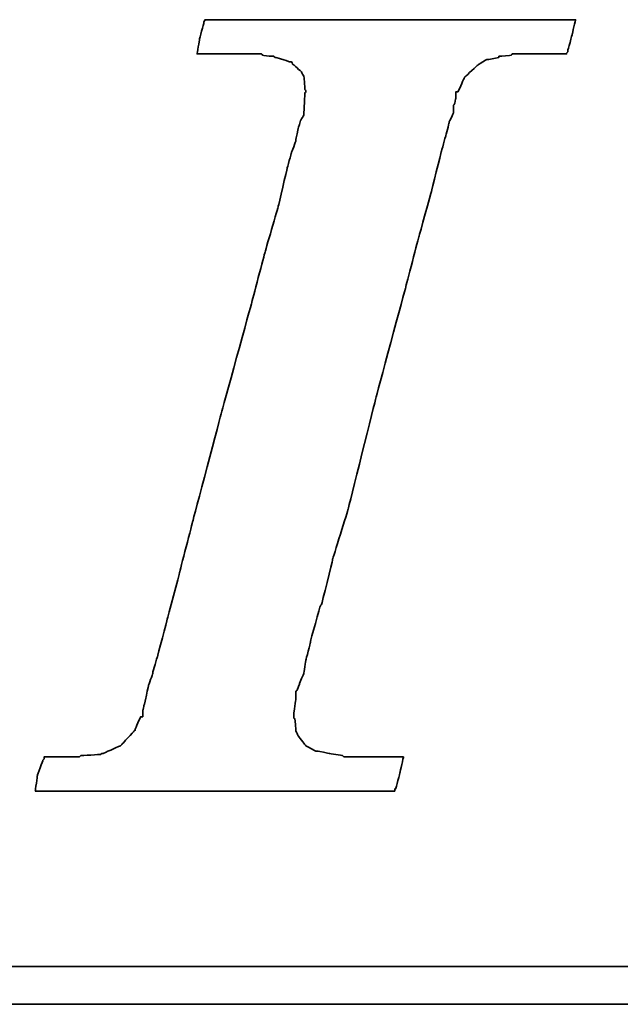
# Model space of a CAD drawing. Header units: millimetres. Extents: x 920 to 1152, y 73 to 164.
# Tile 33 of 58: x 1093.96 to 1095.13, y 95.5 to 97.41. Entities that reach past the tile are written whole.
import ezdxf

# ---------------------------------------------------------------- set-up
doc = ezdxf.new("R2010")
doc.units = ezdxf.units.MM
doc.header["$LTSCALE"] = 0.15
doc.layers.add('DIM', color=4, linetype='CONTINUOUS')
doc.layers.add('layer 1', color=7, linetype='CONTINUOUS')

# ---------------------------------------------------------------- blocks, each defined once
blk = doc.blocks.new('TBI MOTION logo(完整正式版)')
at = {"layer": 'layer 1', "color": 22, "lineweight": 35}
for points, knots in [([(-40.59125, -7.94375), (-40.59125, -7.94375), (-40.97375, -7.94375), (-40.97375, -7.94375), (-40.97375, -7.94375), (-40.97375, -7.94375), (-41.38125, -7.94375), (-41.38125, -7.94375), (-41.38125, -7.94375), (-41.38125, -7.94375), (-41.54875, -7.94375), (-41.54875, -7.94375), (-41.54875, -7.94375), (-41.54875, -7.94375), (-41.59875, -7.94375), (-41.59875, -7.94375), (-41.59875, -7.94375), (-41.59875, -7.94375), (-41.88375, -7.94375), (-41.88375, -7.94375), (-41.88375, -7.94375), (-41.88375, -7.94375), (-41.90875, -7.91875), (-41.90875, -7.91875), (-41.90875, -7.91875), (-41.90875, -7.91875), (-42.19875, -7.87125), (-42.19875, -7.87125), (-42.19875, -7.87125), (-42.19875, -7.87125), (-42.43875, -7.82375), (-42.43875, -7.82375), (-42.43875, -7.82375), (-42.43875, -7.82375), (-42.45875, -7.82375), (-42.45875, -7.82375), (-42.45875, -7.82375), (-42.45875, -7.82375), (-42.48625, -7.82375), (-42.48625, -7.82375), (-42.48625, -7.82375), (-42.48625, -7.82375), (-42.67625, -7.72375), (-42.67625, -7.72375), (-42.67625, -7.72375), (-42.67625, -7.72375), (-42.70125, -7.70375), (-42.70125, -7.70375), (-42.70125, -7.70375), (-42.70125, -7.70375), (-42.72375, -7.67875), (-42.72375, -7.67875), (-42.72375, -7.67875), (-42.72375, -7.67875), (-42.86875, -7.48875), (-42.86875, -7.48875), (-42.86875, -7.48875), (-42.86875, -7.48875), (-42.89375, -7.43875), (-42.89375, -7.43875), (-42.89375, -7.43875), (-42.89375, -7.43875), (-42.91875, -7.38875), (-42.91875, -7.38875), (-42.91875, -7.38875), (-42.91875, -7.38875), (-42.93875, -7.12875), (-42.93875, -7.12875), (-42.93875, -7.12875), (-42.93875, -7.12875), (-42.96375, -7.10375), (-42.96375, -7.10375), (-42.96375, -7.10375), (-42.96375, -7.10375), (-42.96375, -7.05375), (-42.96375, -7.05375), (-42.96375, -7.05375), (-42.96375, -7.05375), (-42.96375, -7.00875), (-42.96375, -7.00875), (-42.96375, -7.00875), (-42.96375, -7.00875), (-42.91875, -6.69625), (-42.91875, -6.69625), (-42.91875, -6.69625), (-42.91875, -6.69625), (-42.91875, -6.62375), (-42.91875, -6.62375), (-42.91875, -6.62375), (-42.91875, -6.62375), (-42.91875, -6.59625), (-42.91875, -6.59625), (-42.91875, -6.59625), (-42.91875, -6.59625), (-42.91875, -6.57375), (-42.91875, -6.57375), (-42.91875, -6.57375), (-42.91875, -6.57375), (-42.91875, -6.52875), (-42.91875, -6.52875), (-42.91875, -6.52875), (-42.91875, -6.52875), (-42.89375, -6.50375), (-42.89375, -6.50375), (-42.89375, -6.50375), (-42.89375, -6.50375), (-42.84375, -6.38375), (-42.84375, -6.38375), (-42.84375, -6.38375), (-42.84375, -6.38375), (-42.84375, -6.35875), (-42.84375, -6.35875), (-42.84375, -6.35875), (-42.84375, -6.35875), (-42.74625, -6.14375), (-42.74625, -6.14375), (-42.74625, -6.14375), (-42.74625, -6.14375), (-42.70125, -5.85375), (-42.70125, -5.85375), (-42.70125, -5.85375), (-42.70125, -5.85375), (-42.60375, -5.47125), (-42.60375, -5.47125), (-42.60375, -5.47125), (-42.60375, -5.47125), (-42.60375, -5.44875), (-42.60375, -5.44875), (-42.60375, -5.44875), (-42.60375, -5.44875), (-42.38875, -4.67875), (-42.38875, -4.67875), (-42.38875, -4.67875), (-42.38875, -4.67875), (-42.36375, -4.65375), (-42.36375, -4.65375), (-42.36375, -4.65375), (-42.36375, -4.65375), (-42.12375, -3.69625), (-42.12375, -3.69625), (-42.12375, -3.69625), (-42.12375, -3.69625), (-42.12375, -3.67374), (-42.12375, -3.67374), (-42.12375, -3.67374), (-42.12375, -3.67374), (-41.78875, -2.59374), (-41.78875, -2.59374), (-41.78875, -2.59374), (-41.78875, -2.59374), (-41.18875, -0.19375), (-41.18875, -0.19375), (-41.18875, -0.19375), (-41.18875, -0.19375), (-40.54375, 2.20624), (-40.54375, 2.20624), (-40.54375, 2.20624), (-40.54375, 2.20624), (-40.25375, 3.30875), (-40.25375, 3.30875), (-40.25375, 3.30875), (-40.25375, 3.30875), (-39.98875, 4.27125), (-39.98875, 4.27125), (-39.98875, 4.27125), (-39.98875, 4.27125), (-39.77375, 5.13125), (-39.77375, 5.13125), (-39.77375, 5.13125), (-39.77375, 5.13125), (-39.67875, 5.47125), (-39.67875, 5.47125), (-39.67875, 5.47125), (-39.67875, 5.47125), (-39.60375, 5.75625), (-39.60375, 5.75625), (-39.60375, 5.75625), (-39.60375, 5.75625), (-39.60375, 5.78125), (-39.60375, 5.78125), (-39.60375, 5.78125), (-39.60375, 5.78125), (-39.50875, 5.97125), (-39.50875, 5.97125), (-39.50875, 5.97125), (-39.50875, 5.97125), (-39.50875, 6.13875), (-39.50875, 6.13875), (-39.50875, 6.13875), (-39.50875, 6.13875), (-39.48625, 6.16625), (-39.48625, 6.16625), (-39.48625, 6.16625), (-39.48625, 6.16625), (-39.46125, 6.28625), (-39.46125, 6.28625), (-39.46125, 6.28625), (-39.46125, 6.28625), (-39.46125, 6.42625), (-39.46125, 6.42625), (-39.46125, 6.42625), (-39.46125, 6.42625), (-39.41375, 6.42625), (-39.41375, 6.42625), (-39.41375, 6.42625), (-39.41375, 6.42625), (-39.29375, 6.69125), (-39.29375, 6.69125), (-39.29375, 6.69125), (-39.29375, 6.69125), (-39.26875, 6.74125), (-39.26875, 6.74125), (-39.26875, 6.74125), (-39.26875, 6.74125), (-39.24375, 6.76625), (-39.24375, 6.76625), (-39.24375, 6.76625), (-39.24375, 6.76625), (-38.98375, 7.00624), (-38.98375, 7.00624), (-38.98375, 7.00624), (-38.98375, 7.00624), (-38.95625, 7.02624), (-38.95625, 7.02624), (-38.95625, 7.02624), (-38.95625, 7.02624), (-38.78875, 7.12624), (-38.78875, 7.12624), (-38.78875, 7.12624), (-38.78875, 7.12624), (-38.76375, 7.12624), (-38.76375, 7.12624), (-38.76375, 7.12624), (-38.76375, 7.12624), (-38.74375, 7.12624), (-38.74375, 7.12624), (-38.74375, 7.12624), (-38.74375, 7.12624), (-38.52875, 7.17125), (-38.52875, 7.17125), (-38.52875, 7.17125), (-38.52875, 7.17125), (-38.52875, 7.19624), (-38.52875, 7.19624), (-38.52875, 7.19624), (-38.52875, 7.19624), (-38.50375, 7.19624), (-38.50375, 7.19624), (-38.50375, 7.19624), (-38.50375, 7.19624), (-38.26125, 7.21875), (-38.26125, 7.21875), (-38.26125, 7.21875), (-38.26125, 7.21875), (-38.23875, 7.24624), (-38.23875, 7.24624), (-38.23875, 7.24624), (-38.23875, 7.24624), (-38.21625, 7.24624), (-38.21625, 7.24624), (-38.21625, 7.24624), (-38.21625, 7.24624), (-38.18875, 7.24624), (-38.18875, 7.24624), (-38.18875, 7.24624), (-38.18875, 7.24624), (-37.90375, 7.24624), (-37.90375, 7.24624), (-37.90375, 7.24624), (-37.90375, 7.24624), (-37.85375, 7.24624), (-37.85375, 7.24624), (-37.85375, 7.24624), (-37.85375, 7.24624), (-37.75875, 7.24624), (-37.75875, 7.24624), (-37.75875, 7.24624), (-37.75875, 7.24624), (-37.42375, 7.24624), (-37.42375, 7.24624), (-37.42375, 7.24624), (-37.42375, 7.24624), (-37.08875, 7.24624), (-37.08875, 7.24624), (-37.08875, 7.24624), (-37.08875, 7.24624), (-37.06375, 7.24624), (-37.06375, 7.24624), (-37.06375, 7.24624), (-37.06375, 7.24624), (-37.06375, 7.26624), (-37.06375, 7.26624), (-37.06375, 7.26624), (-37.06375, 7.26624), (-37.03875, 7.29125), (-37.03875, 7.29125), (-37.03875, 7.29125), (-37.03875, 7.29125), (-37.03875, 7.31625), (-37.03875, 7.31625), (-37.03875, 7.31625), (-37.03875, 7.31625), (-36.94125, 7.67625), (-36.94125, 7.67625), (-36.94125, 7.67625), (-36.94125, 7.67625), (-36.86875, 7.98625), (-36.86875, 7.98625), (-36.86875, 7.98625), (-36.86875, 7.98625), (-36.98875, 7.98625), (-36.98875, 7.98625), (-36.98875, 7.98625), (-36.98875, 7.98625), (-37.42375, 7.98625), (-37.42375, 7.98625), (-37.42375, 7.98625), (-37.42375, 7.98625), (-37.94875, 7.98625), (-37.94875, 7.98625), (-37.94875, 7.98625), (-37.94875, 7.98625), (-38.57375, 7.98625), (-38.57375, 7.98625), (-38.57375, 7.98625), (-38.57375, 7.98625), (-39.29375, 7.98625), (-39.29375, 7.98625), (-39.29375, 7.98625), (-39.29375, 7.98625), (-40.82875, 7.98625), (-40.82875, 7.98625), (-40.82875, 7.98625), (-40.82875, 7.98625), (-42.36375, 7.98625), (-42.36375, 7.98625), (-42.36375, 7.98625), (-42.36375, 7.98625), (-43.08375, 7.98625), (-43.08375, 7.98625), (-43.08375, 7.98625), (-43.08375, 7.98625), (-43.70875, 7.98625), (-43.70875, 7.98625), (-43.70875, 7.98625), (-43.70875, 7.98625), (-44.23375, 7.98625), (-44.23375, 7.98625), (-44.23375, 7.98625), (-44.23375, 7.98625), (-44.66875, 7.98625), (-44.66875, 7.98625), (-44.66875, 7.98625), (-44.66875, 7.98625), (-44.88375, 7.98625), (-44.88375, 7.98625), (-44.88375, 7.98625), (-44.88375, 7.98625), (-44.90875, 7.94125), (-44.90875, 7.94125), (-44.90875, 7.94125), (-44.90875, 7.94125), (-44.90875, 7.91625), (-44.90875, 7.91625), (-44.90875, 7.91625), (-44.90875, 7.91625), (-45.00375, 7.55625), (-45.00375, 7.55625), (-45.00375, 7.55625), (-45.00375, 7.55625), (-45.05375, 7.24624), (-45.05375, 7.24624), (-45.05375, 7.24624), (-45.05375, 7.24624), (-44.61875, 7.24624), (-44.61875, 7.24624), (-44.61875, 7.24624), (-44.61875, 7.24624), (-44.11375, 7.24624), (-44.11375, 7.24624), (-44.11375, 7.24624), (-44.11375, 7.24624), (-43.99375, 7.24624), (-43.99375, 7.24624), (-43.99375, 7.24624), (-43.99375, 7.24624), (-43.94625, 7.24624), (-43.94625, 7.24624), (-43.94625, 7.24624), (-43.94625, 7.24624), (-43.92374, 7.24624), (-43.92374, 7.24624), (-43.92374, 7.24624), (-43.92374, 7.24624), (-43.65875, 7.24624), (-43.65875, 7.24624), (-43.65875, 7.24624), (-43.65875, 7.24624), (-43.63875, 7.21875), (-43.63875, 7.21875), (-43.63875, 7.21875), (-43.63875, 7.21875), (-43.46875, 7.19624), (-43.46875, 7.19624), (-43.46875, 7.19624), (-43.46875, 7.19624), (-43.39875, 7.19624), (-43.39875, 7.19624), (-43.39875, 7.19624), (-43.39875, 7.19624), (-43.37125, 7.17125), (-43.37125, 7.17125), (-43.37125, 7.17125), (-43.37125, 7.17125), (-43.34875, 7.17125), (-43.34875, 7.17125), (-43.34875, 7.17125), (-43.34875, 7.17125), (-43.20375, 7.12624), (-43.20375, 7.12624), (-43.20375, 7.12624), (-43.20375, 7.12624), (-43.05875, 7.07624), (-43.05875, 7.07624), (-43.05875, 7.07624), (-43.05875, 7.07624), (-43.01375, 7.07624), (-43.01375, 7.07624), (-43.01375, 7.07624), (-43.01375, 7.07624), (-42.98875, 7.02624), (-42.98875, 7.02624), (-42.98875, 7.02624), (-42.98875, 7.02624), (-42.79875, 6.86125), (-42.79875, 6.86125), (-42.79875, 6.86125), (-42.79875, 6.86125), (-42.77375, 6.81125), (-42.77375, 6.81125), (-42.77375, 6.81125), (-42.77375, 6.81125), (-42.74625, 6.76625), (-42.74625, 6.76625), (-42.74625, 6.76625), (-42.74625, 6.76625), (-42.72375, 6.47625), (-42.72375, 6.47625), (-42.72375, 6.47625), (-42.72375, 6.47625), (-42.70125, 6.45124), (-42.70125, 6.45124), (-42.70125, 6.45124), (-42.70125, 6.45124), (-42.70125, 6.42625), (-42.70125, 6.42625), (-42.70125, 6.42625), (-42.70125, 6.42625), (-42.72375, 6.40625), (-42.72375, 6.40625), (-42.72375, 6.40625), (-42.72375, 6.40625), (-42.74625, 5.97125), (-42.74625, 5.97125), (-42.74625, 5.97125), (-42.74625, 5.97125), (-42.74625, 5.94625), (-42.74625, 5.94625), (-42.74625, 5.94625), (-42.74625, 5.94625), (-42.74625, 5.92625), (-42.74625, 5.92625), (-42.74625, 5.92625), (-42.74625, 5.92625), (-42.77375, 5.87625), (-42.77375, 5.87625), (-42.77375, 5.87625), (-42.77375, 5.87625), (-42.81875, 5.80625), (-42.81875, 5.80625), (-42.81875, 5.80625), (-42.81875, 5.80625), (-42.86875, 5.63625), (-42.86875, 5.63625), (-42.86875, 5.63625), (-42.86875, 5.63625), (-42.91875, 5.39625), (-42.91875, 5.39625), (-42.91875, 5.39625), (-42.91875, 5.39625), (-42.91875, 5.37124), (-42.91875, 5.37124), (-42.91875, 5.37124), (-42.91875, 5.37124), (-43.01375, 5.10874), (-43.01375, 5.10874), (-43.01375, 5.10874), (-43.01375, 5.10874), (-43.10875, 4.77124), (-43.10875, 4.77124), (-43.10875, 4.77124), (-43.10875, 4.77124), (-43.29875, 3.95625), (-43.29875, 3.95625), (-43.29875, 3.95625), (-43.29875, 3.95625), (-43.58875, 2.95125), (-43.58875, 2.95125), (-43.58875, 2.95125), (-43.58875, 2.95125), (-43.87375, 1.87125), (-43.87375, 1.87125), (-43.87375, 1.87125), (-43.87375, 1.87125), (-44.52625, -0.50374), (-44.52625, -0.50374), (-44.52625, -0.50374), (-44.52625, -0.50374), (-45.14875, -2.85375), (-45.14875, -2.85375), (-45.14875, -2.85375), (-45.14875, -2.85375), (-45.43375, -3.95875), (-45.43375, -3.95875), (-45.43375, -3.95875), (-45.43375, -3.95875), (-45.69875, -4.96875), (-45.69875, -4.96875), (-45.69875, -4.96875), (-45.69875, -4.96875), (-45.91375, -5.78375), (-45.91375, -5.78375), (-45.91375, -5.78375), (-45.91375, -5.78375), (-46.01375, -6.11875), (-46.01375, -6.11875), (-46.01375, -6.11875), (-46.01375, -6.11875), (-46.01375, -6.14375), (-46.01375, -6.14375), (-46.01375, -6.14375), (-46.01375, -6.14375), (-46.10875, -6.40875), (-46.10875, -6.40875), (-46.10875, -6.40875), (-46.10875, -6.40875), (-46.15375, -6.64875), (-46.15375, -6.64875), (-46.15375, -6.64875), (-46.15375, -6.64875), (-46.20375, -6.83875), (-46.20375, -6.83875), (-46.20375, -6.83875), (-46.20375, -6.83875), (-46.22875, -6.93375), (-46.22875, -6.93375), (-46.22875, -6.93375), (-46.22875, -6.93375), (-46.22875, -7.07875), (-46.22875, -7.07875), (-46.22875, -7.07875), (-46.22875, -7.07875), (-46.27375, -7.07875), (-46.27375, -7.07875), (-46.27375, -7.07875), (-46.27375, -7.07875), (-46.39375, -7.34375), (-46.39375, -7.34375), (-46.39375, -7.34375), (-46.39375, -7.34375), (-46.39375, -7.36875), (-46.39375, -7.36875), (-46.39375, -7.36875), (-46.39375, -7.36875), (-46.42125, -7.38875), (-46.42125, -7.38875), (-46.42125, -7.38875), (-46.42125, -7.38875), (-46.68375, -7.67875), (-46.68375, -7.67875), (-46.68375, -7.67875), (-46.68375, -7.67875), (-46.70875, -7.70375), (-46.70875, -7.70375), (-46.70875, -7.70375), (-46.70875, -7.70375), (-46.75375, -7.72375), (-46.75375, -7.72375), (-46.75375, -7.72375), (-46.75375, -7.72375), (-47.08875, -7.87125), (-47.08875, -7.87125), (-47.08875, -7.87125), (-47.08875, -7.87125), (-47.11625, -7.87125), (-47.11625, -7.87125), (-47.11625, -7.87125), (-47.11625, -7.87125), (-47.13875, -7.89375), (-47.13875, -7.89375), (-47.13875, -7.89375), (-47.13875, -7.89375), (-47.56875, -7.91875), (-47.56875, -7.91875), (-47.56875, -7.91875), (-47.56875, -7.91875), (-47.59625, -7.94375), (-47.59625, -7.94375), (-47.59625, -7.94375), (-47.59625, -7.94375), (-47.64375, -7.94375), (-47.64375, -7.94375), (-47.64375, -7.94375), (-47.64375, -7.94375), (-47.73625, -7.94375), (-47.73625, -7.94375), (-47.73625, -7.94375), (-47.73625, -7.94375), (-48.07375, -7.94375), (-48.07375, -7.94375), (-48.07375, -7.94375), (-48.07375, -7.94375), (-48.36125, -7.94375), (-48.36125, -7.94375), (-48.36125, -7.94375), (-48.36125, -7.94375), (-48.36125, -7.96625), (-48.36125, -7.96625), (-48.36125, -7.96625), (-48.36125, -7.96625), (-48.36125, -7.99125), (-48.36125, -7.99125), (-48.36125, -7.99125), (-48.36125, -7.99125), (-48.38875, -8.01375), (-48.38875, -8.01375), (-48.38875, -8.01375), (-48.38875, -8.01375), (-48.50875, -8.34875), (-48.50875, -8.34875), (-48.50875, -8.34875), (-48.50875, -8.34875), (-48.55375, -8.68625), (-48.55375, -8.68625), (-48.55375, -8.68625), (-48.55375, -8.68625), (-48.45875, -8.68625), (-48.45875, -8.68625), (-48.45875, -8.68625), (-48.45875, -8.68625), (-48.07375, -8.68625), (-48.07375, -8.68625), (-48.07375, -8.68625), (-48.07375, -8.68625), (-47.52375, -8.68625), (-47.52375, -8.68625), (-47.52375, -8.68625), (-47.52375, -8.68625), (-46.92375, -8.68625), (-46.92375, -8.68625), (-46.92375, -8.68625), (-46.92375, -8.68625), (-46.25375, -8.68625), (-46.25375, -8.68625), (-46.25375, -8.68625), (-46.25375, -8.68625), (-46.20375, -8.68625), (-46.20375, -8.68625), (-46.20375, -8.68625), (-46.20375, -8.68625), (-44.71375, -8.68625), (-44.71375, -8.68625), (-44.71375, -8.68625), (-44.71375, -8.68625), (-43.22875, -8.68625), (-43.22875, -8.68625), (-43.22875, -8.68625), (-43.22875, -8.68625), (-42.55875, -8.68625), (-42.55875, -8.68625), (-42.55875, -8.68625), (-42.55875, -8.68625), (-42.50875, -8.68625), (-42.50875, -8.68625), (-42.50875, -8.68625), (-42.50875, -8.68625), (-41.93375, -8.68625), (-41.93375, -8.68625), (-41.93375, -8.68625), (-41.93375, -8.68625), (-41.38125, -8.68625), (-41.38125, -8.68625), (-41.38125, -8.68625), (-41.38125, -8.68625), (-40.97375, -8.68625), (-40.97375, -8.68625), (-40.97375, -8.68625), (-40.97375, -8.68625), (-40.78125, -8.68625), (-40.78125, -8.68625), (-40.78125, -8.68625), (-40.78125, -8.68625), (-40.78125, -8.63875), (-40.78125, -8.63875), (-40.78125, -8.63875), (-40.78125, -8.63875), (-40.75875, -8.63875), (-40.75875, -8.63875), (-40.75875, -8.63875), (-40.75875, -8.63875), (-40.66375, -8.27875), (-40.66375, -8.27875), (-40.66375, -8.27875), (-40.66375, -8.27875), (-40.59125, -7.94375), (-40.59125, -7.94375)], [0, 0, 0, 0, 0.00558659, 0.00558659, 0.00558659, 0.0055866, 0.01117318, 0.01117318, 0.01117318, 0.01117319, 0.01675978, 0.01675978, 0.01675978, 0.01675979, 0.02234637, 0.02234637, 0.02234637, 0.02234638, 0.02793296, 0.02793296, 0.02793296, 0.02793297, 0.03351955, 0.03351955, 0.03351955, 0.03351956, 0.03910615, 0.03910615, 0.03910615, 0.03910616, 0.04469274, 0.04469274, 0.04469274, 0.04469275, 0.05027933, 0.05027933, 0.05027933, 0.05027934, 0.05586592, 0.05586592, 0.05586592, 0.05586593, 0.06145251, 0.06145251, 0.06145251, 0.06145252, 0.06703911, 0.06703911, 0.06703911, 0.06703912, 0.0726257, 0.0726257, 0.0726257, 0.07262571, 0.07821229, 0.07821229, 0.07821229, 0.0782123, 0.08379888, 0.08379888, 0.08379888, 0.08379889, 0.08938547, 0.08938547, 0.08938547, 0.08938548, 0.09497207, 0.09497207, 0.09497207, 0.09497208, 0.10055866, 0.10055866, 0.10055866, 0.10055867, 0.10614525, 0.10614525, 0.10614525, 0.10614526, 0.11173184, 0.11173184, 0.11173184, 0.11173185, 0.11731844, 0.11731844, 0.11731844, 0.11731845, 0.12290503, 0.12290503, 0.12290503, 0.12290504, 0.12849162, 0.12849162, 0.12849162, 0.12849163, 0.13407821, 0.13407821, 0.13407821, 0.13407822, 0.1396648, 0.1396648, 0.1396648, 0.13966481, 0.1452514, 0.1452514, 0.1452514, 0.14525141, 0.15083799, 0.15083799, 0.15083799, 0.150838, 0.15642458, 0.15642458, 0.15642458, 0.15642459, 0.16201117, 0.16201117, 0.16201117, 0.16201118, 0.16759777, 0.16759777, 0.16759777, 0.16759778, 0.17318436, 0.17318436, 0.17318436, 0.17318437, 0.17877095, 0.17877095, 0.17877095, 0.17877096, 0.18435754, 0.18435754, 0.18435754, 0.18435755, 0.18994413, 0.18994413, 0.18994413, 0.18994414, 0.19553073, 0.19553073, 0.19553073, 0.19553074, 0.20111732, 0.20111732, 0.20111732, 0.20111733, 0.20670391, 0.20670391, 0.20670391, 0.20670392, 0.2122905, 0.2122905, 0.2122905, 0.21229051, 0.21787709, 0.21787709, 0.21787709, 0.2178771, 0.22346369, 0.22346369, 0.22346369, 0.2234637, 0.22905028, 0.22905028, 0.22905028, 0.22905029, 0.23463687, 0.23463687, 0.23463687, 0.23463688, 0.24022346, 0.24022346, 0.24022346, 0.24022347, 0.24581006, 0.24581006, 0.24581006, 0.24581007, 0.25139665, 0.25139665, 0.25139665, 0.25139666, 0.25698324, 0.25698324, 0.25698324, 0.25698325, 0.26256983, 0.26256983, 0.26256983, 0.26256984, 0.26815642, 0.26815642, 0.26815642, 0.26815643, 0.27374302, 0.27374302, 0.27374302, 0.27374303, 0.27932961, 0.27932961, 0.27932961, 0.27932962, 0.2849162, 0.2849162, 0.2849162, 0.28491621, 0.29050279, 0.29050279, 0.29050279, 0.2905028, 0.29608939, 0.29608939, 0.29608939, 0.2960894, 0.30167598, 0.30167598, 0.30167598, 0.30167599, 0.30726257, 0.30726257, 0.30726257, 0.30726258, 0.31284916, 0.31284916, 0.31284916, 0.31284917, 0.31843575, 0.31843575, 0.31843575, 0.31843576, 0.32402235, 0.32402235, 0.32402235, 0.32402236, 0.32960894, 0.32960894, 0.32960894, 0.32960895, 0.33519553, 0.33519553, 0.33519553, 0.33519554, 0.34078212, 0.34078212, 0.34078212, 0.34078213, 0.34636872, 0.34636872, 0.34636872, 0.34636873, 0.35195531, 0.35195531, 0.35195531, 0.35195532, 0.3575419, 0.3575419, 0.3575419, 0.35754191, 0.36312849, 0.36312849, 0.36312849, 0.3631285, 0.36871508, 0.36871508, 0.36871508, 0.36871509, 0.37430168, 0.37430168, 0.37430168, 0.37430169, 0.37988827, 0.37988827, 0.37988827, 0.37988828, 0.38547486, 0.38547486, 0.38547486, 0.38547487, 0.39106145, 0.39106145, 0.39106145, 0.39106146, 0.39664804, 0.39664804, 0.39664804, 0.39664805, 0.40223464, 0.40223464, 0.40223464, 0.40223465, 0.40782123, 0.40782123, 0.40782123, 0.40782124, 0.41340782, 0.41340782, 0.41340782, 0.41340783, 0.41899441, 0.41899441, 0.41899441, 0.41899442, 0.42458101, 0.42458101, 0.42458101, 0.42458102, 0.4301676, 0.4301676, 0.4301676, 0.43016761, 0.43575419, 0.43575419, 0.43575419, 0.4357542, 0.44134078, 0.44134078, 0.44134078, 0.44134079, 0.44692737, 0.44692737, 0.44692737, 0.44692738, 0.45251397, 0.45251397, 0.45251397, 0.45251398, 0.45810056, 0.45810056, 0.45810056, 0.45810057, 0.46368715, 0.46368715, 0.46368715, 0.46368716, 0.46927374, 0.46927374, 0.46927374, 0.46927375, 0.47486034, 0.47486034, 0.47486034, 0.47486035, 0.48044693, 0.48044693, 0.48044693, 0.48044694, 0.48603352, 0.48603352, 0.48603352, 0.48603353, 0.49162011, 0.49162011, 0.49162011, 0.49162012, 0.4972067, 0.4972067, 0.4972067, 0.49720671, 0.5027933, 0.5027933, 0.5027933, 0.50279331, 0.50837989, 0.50837989, 0.50837989, 0.5083799, 0.51396648, 0.51396648, 0.51396648, 0.51396649, 0.51955307, 0.51955307, 0.51955307, 0.51955308, 0.52513966, 0.52513966, 0.52513966, 0.52513967, 0.53072626, 0.53072626, 0.53072626, 0.53072627, 0.53631285, 0.53631285, 0.53631285, 0.53631286, 0.54189944, 0.54189944, 0.54189944, 0.54189945, 0.54748603, 0.54748603, 0.54748603, 0.54748604, 0.55307263, 0.55307263, 0.55307263, 0.55307264, 0.55865922, 0.55865922, 0.55865922, 0.55865923, 0.56424581, 0.56424581, 0.56424581, 0.56424582, 0.5698324, 0.5698324, 0.5698324, 0.56983241, 0.57541899, 0.57541899, 0.57541899, 0.575419, 0.58100559, 0.58100559, 0.58100559, 0.5810056, 0.58659218, 0.58659218, 0.58659218, 0.58659219, 0.59217877, 0.59217877, 0.59217877, 0.59217878, 0.59776536, 0.59776536, 0.59776536, 0.59776537, 0.60335196, 0.60335196, 0.60335196, 0.60335197, 0.60893855, 0.60893855, 0.60893855, 0.60893856, 0.61452514, 0.61452514, 0.61452514, 0.61452515, 0.62011173, 0.62011173, 0.62011173, 0.62011174, 0.62569832, 0.62569832, 0.62569832, 0.62569833, 0.63128492, 0.63128492, 0.63128492, 0.63128493, 0.63687151, 0.63687151, 0.63687151, 0.63687152, 0.6424581, 0.6424581, 0.6424581, 0.64245811, 0.64804469, 0.64804469, 0.64804469, 0.6480447, 0.65363128, 0.65363128, 0.65363128, 0.65363129, 0.65921788, 0.65921788, 0.65921788, 0.65921789, 0.66480447, 0.66480447, 0.66480447, 0.66480448, 0.67039106, 0.67039106, 0.67039106, 0.67039107, 0.67597765, 0.67597765, 0.67597765, 0.67597766, 0.68156425, 0.68156425, 0.68156425, 0.68156426, 0.68715084, 0.68715084, 0.68715084, 0.68715085, 0.69273743, 0.69273743, 0.69273743, 0.69273744, 0.69832402, 0.69832402, 0.69832402, 0.69832403, 0.70391061, 0.70391061, 0.70391061, 0.70391062, 0.70949721, 0.70949721, 0.70949721, 0.70949722, 0.7150838, 0.7150838, 0.7150838, 0.71508381, 0.72067039, 0.72067039, 0.72067039, 0.7206704, 0.72625698, 0.72625698, 0.72625698, 0.72625699, 0.73184358, 0.73184358, 0.73184358, 0.73184359, 0.73743017, 0.73743017, 0.73743017, 0.73743018, 0.74301676, 0.74301676, 0.74301676, 0.74301677, 0.74860335, 0.74860335, 0.74860335, 0.74860336, 0.75418994, 0.75418994, 0.75418994, 0.75418995, 0.75977654, 0.75977654, 0.75977654, 0.75977655, 0.76536313, 0.76536313, 0.76536313, 0.76536314, 0.77094972, 0.77094972, 0.77094972, 0.77094973, 0.77653631, 0.77653631, 0.77653631, 0.77653632, 0.78212291, 0.78212291, 0.78212291, 0.78212292, 0.7877095, 0.7877095, 0.7877095, 0.78770951, 0.79329609, 0.79329609, 0.79329609, 0.7932961, 0.79888268, 0.79888268, 0.79888268, 0.79888269, 0.80446927, 0.80446927, 0.80446927, 0.80446928, 0.81005587, 0.81005587, 0.81005587, 0.81005588, 0.81564246, 0.81564246, 0.81564246, 0.81564247, 0.82122905, 0.82122905, 0.82122905, 0.82122906, 0.82681564, 0.82681564, 0.82681564, 0.82681565, 0.83240223, 0.83240223, 0.83240223, 0.83240224, 0.83798883, 0.83798883, 0.83798883, 0.83798884, 0.84357542, 0.84357542, 0.84357542, 0.84357543, 0.84916201, 0.84916201, 0.84916201, 0.84916202, 0.8547486, 0.8547486, 0.8547486, 0.85474861, 0.8603352, 0.8603352, 0.8603352, 0.86033521, 0.86592179, 0.86592179, 0.86592179, 0.8659218, 0.87150838, 0.87150838, 0.87150838, 0.87150839, 0.87709497, 0.87709497, 0.87709497, 0.87709498, 0.88268156, 0.88268156, 0.88268156, 0.88268157, 0.88826816, 0.88826816, 0.88826816, 0.88826817, 0.89385475, 0.89385475, 0.89385475, 0.89385476, 0.89944134, 0.89944134, 0.89944134, 0.89944135, 0.90502793, 0.90502793, 0.90502793, 0.90502794, 0.91061453, 0.91061453, 0.91061453, 0.91061454, 0.91620112, 0.91620112, 0.91620112, 0.91620113, 0.92178771, 0.92178771, 0.92178771, 0.92178772, 0.9273743, 0.9273743, 0.9273743, 0.92737431, 0.93296089, 0.93296089, 0.93296089, 0.9329609, 0.93854749, 0.93854749, 0.93854749, 0.9385475, 0.94413408, 0.94413408, 0.94413408, 0.94413409, 0.94972067, 0.94972067, 0.94972067, 0.94972068, 0.95530726, 0.95530726, 0.95530726, 0.95530727, 0.96089385, 0.96089385, 0.96089385, 0.96089386, 0.96648045, 0.96648045, 0.96648045, 0.96648046, 0.97206704, 0.97206704, 0.97206704, 0.97206705, 0.97765363, 0.97765363, 0.97765363, 0.97765364, 0.98324022, 0.98324022, 0.98324022, 0.98324023, 0.98882682, 0.98882682, 0.98882682, 0.98882683, 0.99441341, 0.99441341, 0.99441341, 0.99441342, 1, 1, 1, 1]), ([(75.90875, -9.47875), (75.90875, -9.47875), (75.90875, -12.28625), (75.90875, -12.28625), (75.90875, -12.28625), (75.90875, -12.28625), (75.90875, -12.47875), (75.90875, -12.47875), (75.90875, -12.47875), (75.90875, -12.47875), (75.71625, -12.47875), (75.71625, -12.47875), (75.71625, -12.47875), (75.71625, -12.47875), (-88.32875, -12.47875), (-88.32875, -12.47875), (-88.32875, -12.47875), (-88.32875, -12.47875), (-88.32875, -13.29375), (-88.32875, -13.29375), (-88.32875, -13.29375), (-88.32875, -13.29375), (82.89125, -13.29375), (82.89125, -13.29375), (82.89125, -13.29375), (82.89125, -13.29375), (75.90875, -9.47875), (75.90875, -9.47875)], [0, 0, 0, 0, 0.14285714, 0.14285714, 0.14285714, 0.14285715, 0.28571429, 0.28571429, 0.28571429, 0.2857143, 0.42857143, 0.42857143, 0.42857143, 0.42857144, 0.57142857, 0.57142857, 0.57142857, 0.57142858, 0.71428571, 0.71428571, 0.71428571, 0.71428572, 0.85714286, 0.85714286, 0.85714286, 0.85714287, 1, 1, 1, 1])]:
    blk.add_open_spline(points, degree=3, knots=knots, dxfattribs=at)

msp = doc.modelspace()

# ---------------------------------------------------------------- block references
at = {"layer": 'DIM', "color": 7, "xscale": 0.090033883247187, "yscale": 0.090033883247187, "zscale": 0.090033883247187}
msp.add_blockref('TBI MOTION logo(完整正式版)', (1098.3651, 96.6935), dxfattribs=at)

doc.saveas('drawing.dxf')
